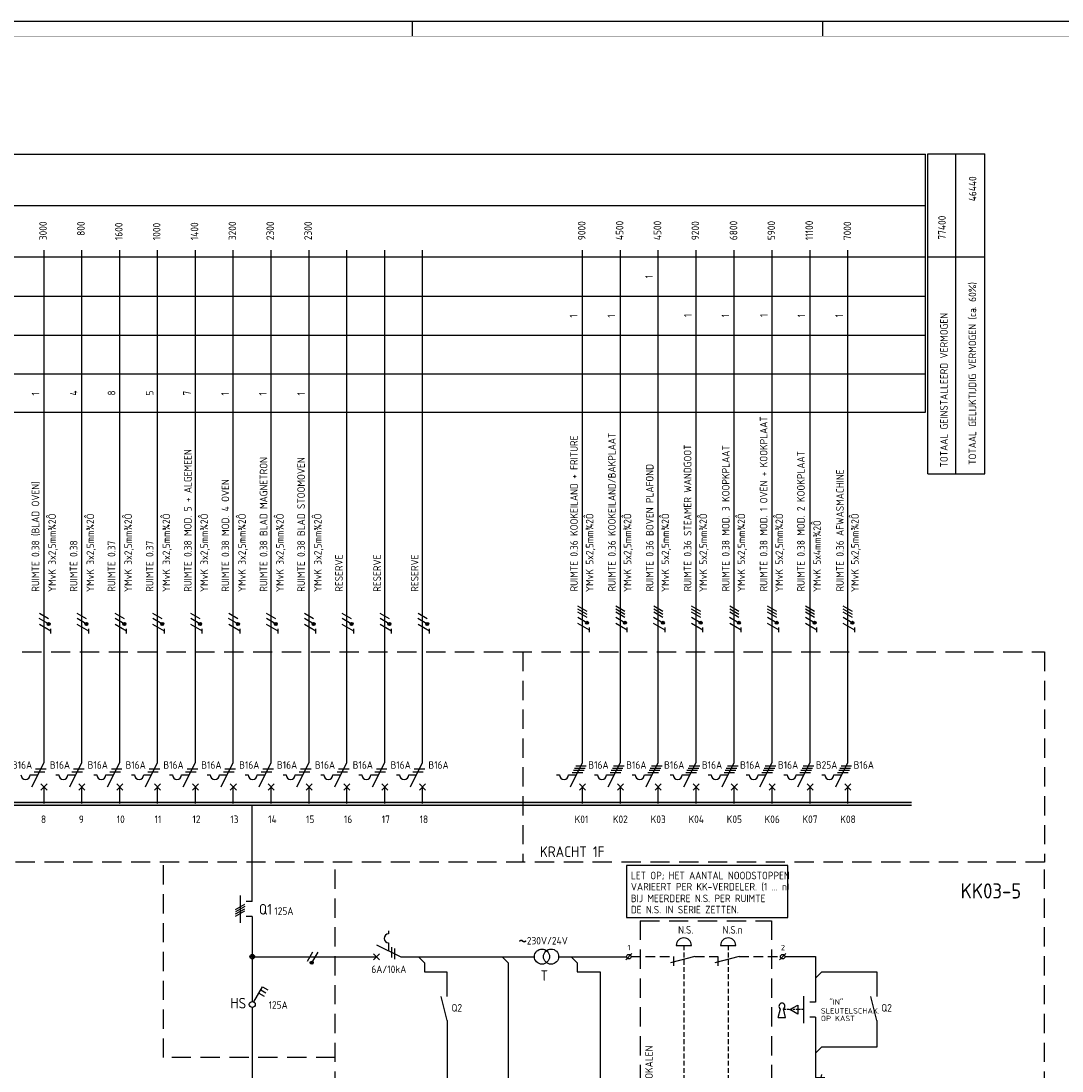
# Model space of a CAD drawing. Header units: millimetres. Extents: x 0 to 841, y 0 to 594.
# Tile 4 of 5: x 211 to 555, y 247 to 594. Entities that reach past the tile are written whole.
import ezdxf
from ezdxf.enums import TextEntityAlignment as Align

# ---------------------------------------------------------------- set-up
doc = ezdxf.new("R2010")
doc.units = ezdxf.units.MM
doc.linetypes.add('HIDDEN', pattern=[9.525, 6.35, -3.175])
for name, color, linetype in [('1', 7, 'CONTINUOUS'), ('40', 1, 'CONTINUOUS'), ('41', 2, 'CONTINUOUS'), ('52', 1, 'HIDDEN'), ('70', 1, 'CONTINUOUS'), ('71', 2, 'CONTINUOUS'), ('73', 4, 'CONTINUOUS'), ('EL$2B---_KADER', 4, 'CONTINUOUS'), ('LIJN018', 210, 'CONTINUOUS'), ('LIJN025', 10, 'CONTINUOUS'), ('LIJN035', 50, 'CONTINUOUS'), ('LIJN050', 90, 'CONTINUOUS'), ('TEKST25', 10, 'CONTINUOUS'), ('TEKST35', 50, 'CONTINUOUS'), ('TEKST50', 90, 'CONTINUOUS'), ('TEKST70', 130, 'CONTINUOUS')]:
    doc.layers.add(name, color=color, linetype=linetype)
doc.styles.add('5_0', font='iso.shx')
doc.styles.add('ISO', font='ISO.SHX')
doc.styles.add('NEN', font='iso.shx')
doc.styles.add('ROMAND', font='romand')

# ---------------------------------------------------------------- blocks, each defined once
blk = doc.blocks.new('A1')
at = {"layer": 'LIJN025'}
for p, q in [((340.5, 589), (340.5, 594)), ((476, 589), (476, 594))]:
    blk.add_line(p, q, dxfattribs=at)
blk.add_lwpolyline([(0, 0), (0, 594), (841, 594), (841, 0)], close=True, dxfattribs=at)
at = {"layer": 'LIJN050', "const_width": 0.2}
blk.add_lwpolyline([(836, 5), (836, 589), (25, 589), (25, 5)], close=True, dxfattribs=at)
at = {"layer": 'TEKST25', "style": 'ROMAND', "width": 2.899115}
blk.add_attdef('STATUS', text='', height=2.5, dxfattribs=at).set_placement((795, 71.5), (834, 71.5), align=Align.FIT)
at = {"layer": 'TEKST25', "style": 'ISO'}
for tag, p in [('E', (796.25, 66)), ('NAAM-E', (807.75, 66)), ('DATUM-E', (826, 66)), ('D', (796.25, 61)), ('NAAM-D', (807.75, 61)), ('DATUM-D', (826, 61)), ('C', (796.25, 56)), ('NAAM-C', (807.75, 56)), ('DATUM-C', (826, 56)), ('B', (796.25, 51)), ('NAAM-B', (807.75, 51)), ('DATUM-B', (826, 51)), ('A', (796.25, 46)), ('NAAM-A', (807.75, 46)), ('DATUM-A', (826, 46))]:
    blk.add_attdef(tag, text='', height=2.5, dxfattribs=at).set_placement(p, align=Align.CENTER)
for tag, p in [('DATUM', (673.75, 36.25)), ('SCHAAL', (709, 36.25)), ('GETEKEND', (739.25, 36.25)), ('GECONTOL.', (774, 36.25)), ('FORMAAT', (804.25, 28.25))]:
    blk.add_attdef(tag, p, '', height=2.5, dxfattribs=at)
at = {"layer": 'TEKST35', "style": 'ISO'}
for tag, p in [('PROJECT', (675.5, 72.5)), ('PLAATS', (675.5, 63.5)), ('INSTALLATIE-REGEL1', (675.5, 52.5)), ('INSTALLATIE-REGEL2', (675.5, 43.5))]:
    blk.add_attdef(tag, p, '', height=4, dxfattribs=at)
blk.add_attdef('PROJ.NR.', text='', height=4, dxfattribs=at).set_placement((822, 23), align=Align.CENTER)
at = {"layer": 'TEKST50', "style": 'ISO'}
blk.add_attdef('FILE-NAAM', text='', height=5, dxfattribs=at).set_placement((814.5, 7.5), align=Align.CENTER)
blk = doc.blocks.new('TTOTVERM')
at = {"layer": '40', "style": 'NEN'}
for s, p in [('TOTAAL GELIJKTIJDIG VERMOGEN (ca. 60%)', (15.91, -76.18)), ('TOTAAL GEINSTALLEERD VERMOGEN', (6.52, -81.68))]:
    blk.add_text(s, height=2.5, rotation=90, dxfattribs=at).set_placement(p, align=Align.CENTER)
blk = doc.blocks.new('RWS076')
at = {"layer": '71'}
blk.add_line((2, 0), (0, 2), dxfattribs=at)
blk = doc.blocks.new('RWS023', base_point=(227, 181))
at = {"layer": '40', "style": 'NEN'}
blk.add_text('~', height=5, dxfattribs=at).set_placement((223.5, 179.5))
blk = doc.blocks.new('RWS075')
at = {"layer": '71'}
blk.add_line((2, 0), (0, -2), dxfattribs=at)
blk = doc.blocks.new('STUURSTRROC')
at = {"layer": '1', "color": 2}
for p, q in [((-216.59, -22.7), (-216.59, -23.7)), ((-220.59, -27.28), (-212.55, -31.3)), ((-216.59, -26.7), (-216.59, -29.28))]:
    blk.add_line(p, q, dxfattribs=at)
at = {"layer": '1', "color": 1}
for p, q in [((-241.75, -29.75), (-243.5, -32.78)), ((-240, -29.75), (-241.73, -32.74))]:
    blk.add_line(p, q, dxfattribs=at)
blk.add_circle((-241.97, -33.18), 0.5, dxfattribs=at)
at = {"layer": '1', "color": 2}
blk.add_arc((-216.59, -25.2), 1.5, 90, 270, dxfattribs=at)
at = {"layer": '52', "ltscale": 0.1}
blk.add_line((-79.6, -48.71), (-85.97, -48.71), dxfattribs=at)
at = {"layer": '52', "linetype": 'HIDDEN', "ltscale": 0.1}
blk.add_line((-74.57, -74.11), (-80.45, -74.11), dxfattribs=at)
at = {"layer": '70'}
for p, q in [((-215.59, -28.03), (-215.59, -31.53)), ((-214.59, -28.53), (-214.59, -32.03)), ((-138.26, -32.21), (-136.26, -30.21)), ((-87.48, -32.21), (-85.48, -30.21)), ((-36.2, -91.16), (-34.2, -89.16)), ((-36.18, -113.36), (-34.18, -111.36)), ((-138.26, -117.01), (-136.26, -115.01)), ((-87.48, -117.01), (-85.48, -115.01))]:
    blk.add_line(p, q, dxfattribs=at)
at = {"layer": '70', "const_width": 0.5}
blk.add_lwpolyline([(-242.22, -33.18, 1), (-241.72, -33.18, 1)], format="xyb", close=True, dxfattribs=at)
at = {"layer": '71'}
for p, q in [((-121.61, -27.51), (-116.61, -27.51)), ((-106.96, -27.51), (-101.96, -27.51)), ((-221.59, -32.3), (-219.59, -30.3)), ((-221.59, -30.3), (-219.59, -32.3)), ((-204.71, -33.27), (-206.68, -31.3)), ((-177.08, -33.3), (-179.08, -31.3)), ((-177.08, -33.3), (-177.08, -116.01)), ((-154.34, -33.25), (-156.34, -31.25)), ((-115.51, -31.21), (-123.51, -33.21)), ((-122.51, -31.21), (-122.51, -34.21)), ((-100.86, -31.21), (-108.86, -33.21)), ((-107.86, -31.21), (-107.86, -34.21)), ((-75.67, -31.21), (-75.67, -46.21)), ((-197.38, -36.25), (-197.38, -44.31)), ((-146.76, -36.25), (-146.76, -116.01)), ((-73.57, -36.21), (-55.37, -36.21)), ((-55.37, -36.21), (-55.37, -44.31)), ((-197.28, -52.31), (-199.28, -44.31)), ((-79.57, -44.21), (-79.57, -53.21)), ((-55.37, -52.31), (-57.37, -44.31)), ((-87.93, -51.35), (-87.24, -48.42)), ((-85.53, -51.35), (-86.22, -48.42)), ((-84.07, -48.71), (-81.47, -47.21)), ((-81.47, -47.21), (-81.47, -50.21)), ((-75.67, -46.21), (-77.57, -46.21)), ((-87.93, -51.35), (-85.53, -51.35)), ((-81.47, -50.21), (-84.07, -48.71)), ((-75.67, -51.21), (-77.57, -51.21)), ((-75.67, -51.21), (-75.67, -71.12)), ((-197.28, -52.31), (-197.28, -98.64)), ((-55.37, -52.31), (-55.37, -61.11)), ((-73.67, -61.11), (-75.67, -63.11)), ((-55.37, -61.11), (-73.67, -61.11)), ((-80.45, -72.61), (-80.45, -75.61)), ((-79.3, -74.11), (-76.7, -72.61)), ((-76.7, -72.61), (-76.7, -75.61)), ((-75.67, -71.11), (-72.57, -71.11)), ((-75.57, -78.11), (-73.57, -70.11)), ((-76.7, -75.61), (-79.3, -74.11)), ((-75.57, -78.11), (-75.57, -98.64)), ((-73.57, -86.37), (-55.37, -86.37)), ((-55.37, -86.37), (-55.37, -98.67)), ((-53.37, -86.37), (-35.17, -86.37)), ((-35.2, -86.37), (-35.2, -89.41)), ((-35.2, -90.91), (-35.2, -91.07)), ((-192.28, -98.64), (-202.28, -98.64)), ((-202.28, -98.64), (-202.28, -103.64)), ((-192.28, -103.64), (-192.28, -98.64)), ((-80.57, -98.64), (-80.57, -103.64)), ((-70.57, -98.64), (-80.57, -98.64)), ((-70.57, -103.64), (-70.57, -98.64)), ((-55.37, -101.17), (-57.14, -99.4)), ((-55.37, -101.17), (-53.61, -99.4)), ((-35.17, -101.17), (-36.94, -99.4)), ((-35.17, -101.17), (-33.41, -99.4)), ((-202.28, -103.64), (-192.28, -103.64)), ((-197.28, -103.64), (-197.28, -116.01)), ((-80.57, -103.64), (-70.57, -103.64)), ((-75.57, -103.64), (-75.57, -116.01)), ((-55.37, -101.17), (-57.14, -102.94)), ((-55.37, -101.17), (-53.61, -102.94)), ((-55.37, -103.67), (-55.37, -116.01)), ((-35.17, -101.17), (-36.94, -102.94)), ((-35.17, -101.17), (-33.41, -102.94)), ((-35.17, -113.11), (-35.17, -116.01)), ((-115.51, -116.01), (-123.51, -118.01)), ((-122.51, -116.01), (-122.51, -118.91)), ((-100.86, -116.01), (-108.86, -118.01)), ((-107.86, -116.01), (-107.86, -118.91))]:
    blk.add_line(p, q, dxfattribs=at)
for centre, radius in [((-165.95, -31.2), 2.5), ((-162.95, -31.2), 2.5), ((-137.26, -31.21), 0.75), ((-86.48, -31.21), 0.75), ((-35.2, -90.16), 0.75), ((-55.37, -101.17), 2.5), ((-35.17, -101.17), 2.5), ((-35.18, -112.36), 0.75), ((-137.26, -116.01), 0.75), ((-86.48, -116.01), 0.75)]:
    blk.add_circle(centre, radius, dxfattribs=at)
for centre, radius, start, end in [((-119.11, -27.51), 2.5, 0, 180), ((-104.46, -27.51), 2.5, 0, 180), ((-86.73, -47.55), 1, 300.6656, 239.3344)]:
    blk.add_arc(centre, radius, start, end, dxfattribs=at)
at = {"layer": 'LIJN025', "linetype": 'HIDDEN'}
for p, q in [((-234.21, -132.65), (-234.21, 0)), ((0, -132.65), (0, 0)), ((-133.51, -19.35), (-133.51, -123.43)), ((-133.51, -19.35), (-90.21, -19.35)), ((-90.21, -19.35), (-90.21, -123.43)), ((-38.7, -92.53), (-9.92, -92.53)), ((-38.7, -92.53), (-38.7, -110.23)), ((-9.92, -92.53), (-9.92, -110.23)), ((-38.7, -110.23), (-9.92, -110.23)), ((-133.51, -123.43), (-90.21, -123.43)), ((0, -132.65), (-234.21, -132.65))]:
    blk.add_line(p, q, dxfattribs=at)
at = {"layer": 'LIJN025', "linetype": 'HIDDEN', "ltscale": 0.25}
for p, q in [((-119.11, -27.51), (-119.11, -116.91)), ((-104.46, -27.51), (-104.46, -116.91))]:
    blk.add_line(p, q, dxfattribs=at)
at = {"layer": 'LIJN035'}
for p, q in [((-84.8, -1.07), (-138, -1.07)), ((-138, -1.07), (-138, -18.29)), ((-84.8, -18.29), (-84.8, -1.07)), ((-138, -18.29), (-84.8, -18.29)), ((-261, -31.25), (-220.54, -31.25)), ((-212.55, -31.3), (-168.45, -31.3)), ((-204.71, -33.27), (-204.71, -36.25)), ((-160.45, -31.25), (-138.01, -31.25)), ((-154.34, -33.25), (-154.34, -36.25)), ((-85.73, -31.21), (-75.67, -31.21)), ((-204.71, -36.25), (-197.37, -36.25)), ((-154.34, -36.25), (-146.76, -36.25)), ((-197.28, -116.01), (-177.08, -116.01)), ((-146.76, -116.01), (-138.01, -116.01)), ((-85.73, -116.01), (-75.57, -116.01)), ((-73.57, -116.01), (-55.37, -116.01)), ((-53.37, -116.01), (-35.17, -116.01))]:
    blk.add_line(p, q, dxfattribs=at)
at = {"layer": 'LIJN035', "linetype": 'HIDDEN', "ltscale": 0.5}
for p, q in [((-136.51, -31.21), (-122.51, -31.21)), ((-115.51, -31.21), (-107.86, -31.21)), ((-100.86, -31.21), (-87.23, -31.21)), ((-35.2, -98.67), (-35.2, -90.91)), ((-35.18, -111.61), (-35.18, -103.67)), ((-136.51, -116.01), (-122.51, -116.01)), ((-115.51, -116.01), (-107.86, -116.01)), ((-100.86, -116.01), (-87.23, -116.01))]:
    blk.add_line(p, q, dxfattribs=at)
at = {"layer": '40'}
blk.add_blockref('RWS023', (-170.35, -27.2), dxfattribs=at)
at = {"layer": '70'}
blk.add_blockref('RWS076', (-75.57, -116.01), dxfattribs=at)
at = {"layer": 'TEKST70', "xscale": -1, "rotation": 180}
blk.add_blockref('RWS076', (-75.57, -36.21), dxfattribs=at)
at = {"layer": 'TEKST70'}
for name, p in [('RWS075', (-75.57, -86.37)), ('RWS075', (-55.37, -86.37)), ('RWS076', (-55.37, -116.01)), ('RWS076', (-55.37, -116.01))]:
    blk.add_blockref(name, p, dxfattribs=at)
at = {"layer": '40', "style": 'NEN'}
for s, height, p in [('LET OP; HET AANTAL NOODSTOPPEN', 2.5, (-136.6, -5.67)), ('VARIEERT PER KK-VERDELER. (1 ... n)', 2.5, (-136.6, -9.37)), ('BIJ MEERDERE N.S. PER RUIMTE', 2.5, (-136.6, -13.23)), ('DE N.S. IN SERIE ZETTEN.', 2.5, (-136.6, -16.93)), ('N.S.', 2.5, (-121.01, -23.61)), ('N.S.n', 2.5, (-106.36, -23.61)), ('230V/24V', 2.5, (-170.95, -27.2)), ('1', 1.8, (-137.76, -29.11)), ('2', 1.8, (-87.08, -29.11)), ('6A/10kA', 2.5, (-222.29, -36.63)), ('Q2', 2.5, (-195.83, -49.36)), ('SLEUTELSCHAK.', 1.8, (-73.87, -50.01)), ('"IN"', 1.8, (-71.07, -47.11)), ('Q2', 2.5, (-53.93, -49.36)), ('OP KAST', 1.8, (-73.87, -52.51)), ('"UIT"', 1.8, (-71.07, -73.61)), ('DRUKKER ', 1.8, (-71.07, -76.51)), ('OP KAST', 1.8, (-71.07, -79.51)), ('5', 1.8, (-33.01, -91.34)), ('SIGNALERING', 1.8, (-51.87, -99.07)), ('OP KAST', 1.8, (-51.87, -101.97)), ('SIGNALERING', 1.8, (-29.32, -99.07)), ('BIJ DEUR (LOKAAL)', 1.8, (-29.32, -101.97)), ('"IN BEDRIJF"', 1.8, (-51.87, -104.87)), ('"IN BEDRIJF"', 1.8, (-29.32, -104.87)), ('Gn.', 1.8, (-51.87, -107.77)), ('Gn.', 1.8, (-29.32, -107.77)), ('3', 1.8, (-137.76, -113.83)), ('4', 1.8, (-87.08, -113.83)), ('6', 1.8, (-33.01, -113.49))]:
    blk.add_text(s, height=height, dxfattribs=at).set_placement(p)
at = {"layer": '41', "style": 'NEN'}
blk.add_text('T', height=3.5, dxfattribs=at).set_placement((-163.95, -39.2), align=Align.RIGHT)
for s, p in [('Q1', (-190.33, -103.19)), ('Q2', (-68.63, -103.19))]:
    blk.add_text(s, height=3.5, dxfattribs=at).set_placement(p)
at = {"layer": 'TEKST25', "style": 'ISO'}
blk.add_text('N.S. IN LOKALEN', height=2.5, rotation=90, dxfattribs=at).set_placement((-129.37, -83.7))

msp = doc.modelspace()

# ---------------------------------------------------------------- linework, layer by layer
at = {"layer": '1', "color": 1}
for p, q in [((398.16, 399.07), (395.13, 400.82)), ((398.16, 398.07), (395.13, 399.82)), ((398.16, 397.07), (395.13, 398.82)), ((410.66, 399.07), (407.63, 400.82)), ((410.66, 398.07), (407.63, 399.82)), ((410.66, 397.07), (407.63, 398.82)), ((423.16, 399.07), (420.13, 400.82)), ((423.16, 398.07), (420.13, 399.82)), ((423.16, 397.07), (420.13, 398.82)), ((435.66, 399.07), (432.63, 400.82)), ((435.66, 398.07), (432.63, 399.82)), ((435.66, 397.07), (432.63, 398.82)), ((448.26, 399.07), (445.23, 400.82)), ((448.26, 398.07), (445.23, 399.82)), ((448.26, 397.07), (445.23, 398.82)), ((460.76, 399.07), (457.73, 400.82)), ((460.76, 398.07), (457.73, 399.82)), ((460.76, 397.07), (457.73, 398.82)), ((473.26, 399.07), (470.23, 400.82)), ((473.26, 398.07), (470.23, 399.82)), ((473.26, 397.07), (470.23, 398.82)), ((485.76, 399.07), (482.73, 400.82)), ((485.76, 398.07), (482.73, 399.82)), ((485.76, 397.07), (482.73, 398.82)), ((220.29, 394.95), (217.3, 396.68)), ((220.37, 396.67), (217.33, 398.42)), ((232.79, 394.95), (229.8, 396.68)), ((232.87, 396.67), (229.83, 398.42)), ((245.29, 394.95), (242.3, 396.68)), ((245.37, 396.67), (242.33, 398.42)), ((257.79, 394.95), (254.8, 396.68)), ((257.87, 396.67), (254.83, 398.42)), ((270.29, 394.95), (267.3, 396.68)), ((270.37, 396.67), (267.33, 398.42)), ((282.79, 394.95), (279.8, 396.68)), ((282.87, 396.67), (279.83, 398.42)), ((295.29, 394.95), (292.3, 396.68)), ((295.37, 396.67), (292.33, 398.42)), ((307.79, 394.95), (304.8, 396.68)), ((307.87, 396.67), (304.83, 398.42)), ((320.29, 394.95), (317.3, 396.68)), ((320.37, 396.67), (317.33, 398.42)), ((332.79, 394.95), (329.8, 396.68)), ((332.87, 396.67), (329.83, 398.42)), ((345.29, 394.95), (342.3, 396.68)), ((345.37, 396.67), (342.33, 398.42)), ((398.08, 395.35), (395.1, 397.08)), ((410.58, 395.35), (407.6, 397.08)), ((423.08, 395.35), (420.1, 397.08)), ((435.58, 395.35), (432.6, 397.08)), ((448.18, 395.35), (445.2, 397.08)), ((460.68, 395.35), (457.7, 397.08)), ((473.18, 395.35), (470.2, 397.08)), ((485.68, 395.35), (482.7, 397.08)), ((221.12, 392.51), (217.33, 394.7)), ((233.62, 392.51), (229.83, 394.7)), ((246.12, 392.51), (242.33, 394.7)), ((258.62, 392.51), (254.83, 394.7)), ((271.12, 392.51), (267.33, 394.7)), ((283.62, 392.51), (279.83, 394.7)), ((296.12, 392.51), (292.33, 394.7)), ((308.62, 392.51), (304.83, 394.7)), ((321.12, 392.51), (317.33, 394.7)), ((333.62, 392.51), (329.83, 394.7)), ((346.12, 392.51), (342.33, 394.7)), ((398.91, 392.91), (395.12, 395.1)), ((411.41, 392.91), (407.62, 395.1)), ((423.91, 392.91), (420.12, 395.1)), ((436.41, 392.91), (432.62, 395.1)), ((449.01, 392.91), (445.22, 395.1)), ((461.51, 392.91), (457.72, 395.1)), ((474.01, 392.91), (470.22, 395.1)), ((486.51, 392.91), (482.72, 395.1))]:
    msp.add_line(p, q, dxfattribs=at)
at = {"layer": '1', "color": 2}
for p, q in [((214.83, 341.11), (218.85, 349.15)), ((227.33, 341.11), (231.35, 349.15)), ((239.83, 341.11), (243.85, 349.15)), ((252.33, 341.11), (256.35, 349.15)), ((264.83, 341.11), (268.85, 349.15)), ((277.33, 341.11), (281.35, 349.15)), ((289.83, 341.11), (293.85, 349.15)), ((302.33, 341.11), (306.35, 349.15)), ((314.83, 341.11), (318.85, 349.15)), ((327.33, 341.11), (331.35, 349.15)), ((339.83, 341.11), (343.85, 349.15)), ((392.63, 341.11), (396.65, 349.15)), ((405.13, 341.11), (409.15, 349.15)), ((417.63, 341.11), (421.65, 349.15)), ((430.13, 341.11), (434.15, 349.15)), ((442.73, 341.11), (446.75, 349.15)), ((455.23, 341.11), (459.25, 349.15)), ((467.73, 341.11), (471.75, 349.15)), ((480.23, 341.11), (484.25, 349.15)), ((214.25, 345.11), (216.83, 345.11)), ((222.75, 345.11), (223.75, 345.11)), ((226.75, 345.11), (229.33, 345.11)), ((235.25, 345.11), (236.25, 345.11)), ((239.25, 345.11), (241.83, 345.11)), ((247.75, 345.11), (248.75, 345.11)), ((251.75, 345.11), (254.33, 345.11)), ((260.25, 345.11), (261.25, 345.11)), ((264.25, 345.11), (266.83, 345.11)), ((272.75, 345.11), (273.75, 345.11)), ((276.75, 345.11), (279.33, 345.11)), ((285.25, 345.11), (286.25, 345.11)), ((289.25, 345.11), (291.83, 345.11)), ((297.75, 345.11), (298.75, 345.11)), ((301.75, 345.11), (304.33, 345.11)), ((310.25, 345.11), (311.25, 345.11)), ((314.25, 345.11), (316.83, 345.11)), ((322.75, 345.11), (323.75, 345.11)), ((326.75, 345.11), (329.33, 345.11)), ((335.25, 345.11), (336.25, 345.11)), ((339.25, 345.11), (341.83, 345.11)), ((388.05, 345.11), (389.05, 345.11)), ((392.05, 345.11), (394.63, 345.11)), ((400.55, 345.11), (401.55, 345.11)), ((404.55, 345.11), (407.13, 345.11)), ((413.05, 345.11), (414.05, 345.11)), ((417.05, 345.11), (419.63, 345.11)), ((425.55, 345.11), (426.55, 345.11)), ((429.55, 345.11), (432.13, 345.11)), ((438.15, 345.11), (439.15, 345.11)), ((442.15, 345.11), (444.73, 345.11)), ((450.65, 345.11), (451.65, 345.11)), ((454.65, 345.11), (457.23, 345.11)), ((463.15, 345.11), (464.15, 345.11)), ((467.15, 345.11), (469.73, 345.11)), ((475.65, 345.11), (476.65, 345.11)), ((479.65, 345.11), (482.23, 345.11))]:
    msp.add_line(p, q, dxfattribs=at)
at = {"layer": '1', "color": 1}
for centre in [(220.37, 394.92), (232.87, 394.92), (245.37, 394.92), (257.87, 394.92), (270.37, 394.92), (282.87, 394.92), (295.37, 394.92), (307.87, 394.92), (320.37, 394.92), (332.87, 394.92), (345.37, 394.92), (398.16, 395.32), (410.66, 395.32), (423.16, 395.32), (435.66, 395.32), (448.26, 395.32), (460.76, 395.32), (473.26, 395.32), (485.76, 395.32)]:
    msp.add_circle(centre, 0.5, dxfattribs=at)
at = {"layer": '1', "color": 2}
for centre in [(212.75, 345.11), (225.25, 345.11), (237.75, 345.11), (250.25, 345.11), (262.75, 345.11), (275.25, 345.11), (287.75, 345.11), (300.25, 345.11), (312.75, 345.11), (325.25, 345.11), (337.75, 345.11), (390.55, 345.11), (403.05, 345.11), (415.55, 345.11), (428.05, 345.11), (440.65, 345.11), (453.15, 345.11), (465.65, 345.11), (478.15, 345.11)]:
    msp.add_arc(centre, 1.5, 180, 0, dxfattribs=at)
at = {"layer": '70'}
for p, q in [((221.11, 391.8), (221.11, 393.35)), ((233.61, 391.8), (233.61, 393.35)), ((246.11, 391.8), (246.11, 393.35)), ((258.61, 391.8), (258.61, 393.35)), ((271.11, 391.8), (271.11, 393.35)), ((283.61, 391.8), (283.61, 393.35)), ((296.11, 391.8), (296.11, 393.35)), ((308.61, 391.8), (308.61, 393.35)), ((321.11, 391.8), (321.11, 393.35)), ((333.61, 391.8), (333.61, 393.35)), ((346.11, 391.8), (346.11, 393.35)), ((398.9, 392.2), (398.9, 393.75)), ((411.4, 392.2), (411.4, 393.75)), ((423.9, 392.2), (423.9, 393.75)), ((436.4, 392.2), (436.4, 393.75)), ((449, 392.2), (449, 393.75)), ((461.5, 392.2), (461.5, 393.75)), ((474, 392.2), (474, 393.75)), ((486.5, 392.2), (486.5, 393.75)), ((216.08, 347.11), (219.58, 347.11)), ((228.58, 347.11), (232.08, 347.11)), ((241.08, 347.11), (244.58, 347.11)), ((253.58, 347.11), (257.08, 347.11)), ((266.08, 347.11), (269.58, 347.11)), ((278.58, 347.11), (282.08, 347.11)), ((291.08, 347.11), (294.58, 347.11)), ((303.58, 347.11), (307.08, 347.11)), ((316.08, 347.11), (319.58, 347.11)), ((328.58, 347.11), (332.08, 347.11)), ((341.08, 347.11), (344.58, 347.11)), ((394, 347.36), (397.5, 347.36)), ((394.38, 348.11), (397.88, 348.11)), ((406.5, 347.36), (410, 347.36)), ((406.88, 348.11), (410.38, 348.11)), ((419, 347.36), (422.5, 347.36)), ((419.38, 348.11), (422.88, 348.11)), ((431.5, 347.36), (435, 347.36)), ((431.88, 348.11), (435.38, 348.11)), ((444.1, 347.36), (447.6, 347.36)), ((444.48, 348.11), (447.98, 348.11)), ((456.6, 347.36), (460.1, 347.36)), ((456.98, 348.11), (460.48, 348.11)), ((469.1, 347.36), (472.6, 347.36)), ((469.48, 348.11), (472.98, 348.11)), ((481.6, 347.36), (485.1, 347.36)), ((481.98, 348.11), (485.48, 348.11)), ((215.58, 346.11), (219.08, 346.11)), ((228.08, 346.11), (231.58, 346.11)), ((240.58, 346.11), (244.08, 346.11)), ((253.08, 346.11), (256.58, 346.11)), ((265.58, 346.11), (269.08, 346.11)), ((278.08, 346.11), (281.58, 346.11)), ((290.58, 346.11), (294.08, 346.11)), ((303.08, 346.11), (306.58, 346.11)), ((315.58, 346.11), (319.08, 346.11)), ((328.08, 346.11), (331.58, 346.11)), ((340.58, 346.11), (344.08, 346.11)), ((393.25, 345.86), (396.75, 345.86)), ((393.63, 346.61), (397.13, 346.61)), ((405.75, 345.86), (409.25, 345.86)), ((406.13, 346.61), (409.63, 346.61)), ((418.25, 345.86), (421.75, 345.86)), ((418.63, 346.61), (422.13, 346.61)), ((430.75, 345.86), (434.25, 345.86)), ((431.13, 346.61), (434.63, 346.61)), ((443.35, 345.86), (446.85, 345.86)), ((443.73, 346.61), (447.23, 346.61)), ((455.85, 345.86), (459.35, 345.86)), ((456.23, 346.61), (459.73, 346.61)), ((468.35, 345.86), (471.85, 345.86)), ((468.73, 346.61), (472.23, 346.61)), ((480.85, 345.86), (484.35, 345.86)), ((481.23, 346.61), (484.73, 346.61)), ((282.08, 300.68), (285.12, 302.43)), ((285.12, 301.68), (282.08, 299.93)), ((282.08, 299.18), (285.12, 300.93)), ((282.08, 298.43), (285.12, 300.18))]:
    msp.add_line(p, q, dxfattribs=at)
at = {"layer": '70', "const_width": 0.5}
for points in [[(220.37, 395.17, 1), (220.37, 394.67, 1)], [(232.87, 395.17, 1), (232.87, 394.67, 1)], [(245.37, 395.17, 1), (245.37, 394.67, 1)], [(257.87, 395.17, 1), (257.87, 394.67, 1)], [(270.37, 395.17, 1), (270.37, 394.67, 1)], [(282.87, 395.17, 1), (282.87, 394.67, 1)], [(295.37, 395.17, 1), (295.37, 394.67, 1)], [(307.87, 395.17, 1), (307.87, 394.67, 1)], [(320.37, 395.17, 1), (320.37, 394.67, 1)], [(332.87, 395.17, 1), (332.87, 394.67, 1)], [(345.37, 395.17, 1), (345.37, 394.67, 1)], [(398.16, 395.57, 1), (398.16, 395.07, 1)], [(410.66, 395.57, 1), (410.66, 395.07, 1)], [(423.16, 395.57, 1), (423.16, 395.07, 1)], [(435.66, 395.57, 1), (435.66, 395.07, 1)], [(448.26, 395.57, 1), (448.26, 395.07, 1)], [(460.76, 395.57, 1), (460.76, 395.07, 1)], [(473.26, 395.57, 1), (473.26, 395.07, 1)], [(485.76, 395.57, 1), (485.76, 395.07, 1)]]:
    msp.add_lwpolyline(points, format="xyb", close=True, dxfattribs=at)
at = {"layer": '71'}
for p, q in [((219.85, 340.11), (217.85, 342.11)), ((217.85, 340.11), (219.85, 342.11)), ((232.35, 340.11), (230.35, 342.11)), ((230.35, 340.11), (232.35, 342.11)), ((244.85, 340.11), (242.85, 342.11)), ((242.85, 340.11), (244.85, 342.11)), ((255.35, 340.11), (257.35, 342.11)), ((257.35, 340.11), (255.35, 342.11)), ((267.85, 340.11), (269.85, 342.11)), ((269.85, 340.11), (267.85, 342.11)), ((282.35, 340.11), (280.35, 342.11)), ((280.35, 340.11), (282.35, 342.11)), ((294.85, 340.11), (292.85, 342.11)), ((292.85, 340.11), (294.85, 342.11)), ((305.35, 340.11), (307.35, 342.11)), ((307.35, 340.11), (305.35, 342.11)), ((317.85, 340.11), (319.85, 342.11)), ((319.85, 340.11), (317.85, 342.11)), ((330.35, 340.11), (332.35, 342.11)), ((332.35, 340.11), (330.35, 342.11)), ((344.85, 340.11), (342.85, 342.11)), ((342.85, 340.11), (344.85, 342.11)), ((397.65, 340.11), (395.65, 342.11)), ((395.65, 340.11), (397.65, 342.11)), ((408.15, 340.11), (410.15, 342.11)), ((410.15, 340.11), (408.15, 342.11)), ((420.65, 340.11), (422.65, 342.11)), ((422.65, 340.11), (420.65, 342.11)), ((433.15, 340.11), (435.15, 342.11)), ((435.15, 340.11), (433.15, 342.11)), ((445.75, 340.11), (447.75, 342.11)), ((447.75, 340.11), (445.75, 342.11)), ((458.25, 340.11), (460.25, 342.11)), ((460.25, 340.11), (458.25, 342.11)), ((470.75, 340.11), (472.75, 342.11)), ((472.75, 340.11), (470.75, 342.11)), ((483.25, 340.11), (485.25, 342.11)), ((485.25, 340.11), (483.25, 342.11)), ((283.6, 305.3), (283.6, 296.3)), ((287.6, 303.3), (285.6, 303.3)), ((287.6, 298.3), (285.6, 298.3)), ((288.11, 270.16), (291.01, 275.18)), ((290.38, 274.1), (292.11, 273.1)), ((291.01, 275.18), (292.74, 274.18)), ((289.76, 273.02), (291.49, 272.02))]:
    msp.add_line(p, q, dxfattribs=at)
for centre, radius in [((287.6, 285.1), 0.75), ((287.6, 285.1), 0.5), ((287.6, 285.1), 0.25), ((287.6, 269.3), 1)]:
    msp.add_circle(centre, radius, dxfattribs=at)
at = {"layer": '73'}
for p, q in [((109.62, 336.13), (505.28, 336.13)), ((109.62, 335.13), (505.28, 335.13))]:
    msp.add_line(p, q, dxfattribs=at)
msp.add_solid([(505.28, 335.13), (505.28, 336.13), (109.62, 335.13), (109.62, 336.13)], dxfattribs=at)
at = {"layer": 'LIJN018', "color": 9, "linetype": 'Continuous'}
for p, q in [((98.01, 550.08), (509.82, 550.08)), ((98.01, 533.08), (509.82, 533.08)), ((98.01, 516.11), (509.82, 516.11)), ((98.01, 503.11), (509.82, 503.11)), ((98.01, 490.33), (509.82, 490.33)), ((98.01, 477.53), (509.82, 477.53)), ((98.01, 464.83), (509.82, 464.83))]:
    msp.add_line(p, q, dxfattribs=at)
at = {"layer": 'LIJN018', "color": 9}
msp.add_line((509.82, 464.83), (509.82, 550.08), dxfattribs=at)
at = {"layer": 'LIJN025', "linetype": 'Continuous'}
for p, q in [((510.69, 444.49), (510.69, 550.11)), ((510.69, 550.11), (529.48, 550.11)), ((519.86, 444.66), (519.86, 549.95)), ((529.48, 444.49), (529.48, 550.11)), ((510.69, 516.11), (529.48, 516.11)), ((510.69, 444.49), (529.48, 444.49))]:
    msp.add_line(p, q, dxfattribs=at)
at = {"layer": 'LIJN025', "linetype": 'HIDDEN'}
for p, q in [((97.35, 385.7), (549.2, 385.7)), ((376.9, 385.7), (376.9, 316.3)), ((549.2, 385.7), (549.2, 316.3)), ((549.2, 316.3), (97.35, 316.3)), ((258.35, 251.75), (258.35, 316.3)), ((315, 251.75), (258.35, 251.75))]:
    msp.add_line(p, q, dxfattribs=at)
at = {"layer": 'LIJN035'}
for p, q in [((218.85, 349.15), (218.85, 518.35)), ((231.35, 349.15), (231.35, 518.35)), ((243.85, 349.15), (243.85, 518.35)), ((256.35, 349.15), (256.35, 518.35)), ((268.85, 349.15), (268.85, 518.35)), ((281.35, 349.15), (281.35, 518.35)), ((293.85, 349.15), (293.85, 518.35)), ((306.35, 349.15), (306.35, 518.35)), ((318.85, 349.15), (318.85, 518.35)), ((331.35, 349.15), (331.35, 518.35)), ((343.85, 349.15), (343.85, 518.35)), ((396.65, 349.15), (396.65, 518.35)), ((409.15, 349.15), (409.15, 518.35)), ((421.65, 349.15), (421.65, 518.35)), ((434.15, 349.15), (434.15, 518.35)), ((446.75, 349.15), (446.75, 518.35)), ((459.25, 349.15), (459.25, 518.35)), ((471.75, 349.15), (471.75, 518.35)), ((484.25, 349.15), (484.25, 518.35)), ((218.85, 335.7), (218.85, 341.2)), ((231.35, 335.7), (231.35, 341.2)), ((243.85, 335.7), (243.85, 341.2)), ((256.35, 335.7), (256.35, 341.2)), ((268.85, 335.7), (268.85, 341.2)), ((281.35, 335.7), (281.35, 341.2)), ((293.85, 335.7), (293.85, 341.2)), ((306.35, 335.7), (306.35, 341.2)), ((318.85, 335.7), (318.85, 341.2)), ((331.35, 335.7), (331.35, 341.2)), ((343.85, 335.7), (343.85, 341.2)), ((396.65, 335.7), (396.65, 341.2)), ((409.15, 335.7), (409.15, 341.2)), ((421.65, 335.7), (421.65, 341.2)), ((434.15, 335.7), (434.15, 341.2)), ((446.75, 335.7), (446.75, 341.2)), ((459.25, 335.7), (459.25, 341.2)), ((471.75, 335.7), (471.75, 341.2)), ((484.25, 335.7), (484.25, 341.2))]:
    msp.add_line(p, q, dxfattribs=at)
at = {"layer": 'LIJN035', "color": 90}
for p, q in [((287.6, 303.3), (287.6, 335.2)), ((287.6, 298.3), (287.6, 270.3)), ((287.6, 268.3), (287.6, 135.4))]:
    msp.add_line(p, q, dxfattribs=at)

# ---------------------------------------------------------------- block references
at = {"layer": 'EL$2B---_KADER'}
msp.add_blockref('A1', (0, 0), dxfattribs=at)
at = {"layer": 'LIJN025'}
for name, p in [('TTOTVERM', (510.69, 553.81)), ('STUURSTRROC', (549.2, 316.3))]:
    msp.add_blockref(name, p, dxfattribs=at)

# ---------------------------------------------------------------- texts
at = {"layer": '40', "style": 'NEN'}
for s, p in [('46440', (526.67, 538.6)), ('77400', (516.55, 525.78))]:
    msp.add_text(s, height=2.5, rotation=90, dxfattribs=at).set_placement(p, align=Align.CENTER)
for s, p in [('11100', (472.73, 521.64)), ('3000', (219.78, 521.64)), (' 800', (232.28, 521.64)), ('1600', (244.78, 521.64)), ('1000', (257.28, 521.64)), ('1400', (269.78, 521.64)), ('3200', (282.28, 521.64)), ('2300', (294.78, 521.64)), ('2300', (307.28, 521.64)), ('9000', (397.63, 521.64)), ('4500', (410.13, 521.64)), ('4500', (422.63, 521.64)), ('9200', (435.13, 521.64)), ('6800', (447.73, 521.64)), ('5900', (460.23, 521.64)), ('7000', (485.33, 521.64)), ('1', (419.83, 509.04)), ('1', (394.93, 496.04)), ('1', (407.43, 496.04)), ('1', (432.68, 496.24)), ('1', (445.03, 496.14)), ('1', (457.78, 496.24)), ('1', (470.13, 496.14)), ('1', (482.63, 496.14)), ('1', (217.28, 470.34)), ('4', (229.88, 470.34)), ('8', (242.38, 470.34)), ('5', (254.98, 470.34)), ('7', (267.28, 470.34)), ('1', (279.88, 470.34)), ('1', (292.38, 470.34)), ('1', (304.98, 470.34)), ('RUIMTE 0.38 MOD. 1 OVEN + KOOKPLAAT', (457.68, 405.64)), ('RUIMTE 0.36 KOOKEILAND/BAKPLAAT', (407.58, 405.64)), ('RUIMTE 0.36 KOOKEILAND + FRITURE', (395.08, 405.64)), ('RUIMTE 0.36 STEAMER WANDGOOT', (432.58, 405.64)), ('RUIMTE 0.38 MOD. 5 + ALGEMEEN', (267.58, 405.54)), ('RUIMTE 0.38 MOD. 3 KOOPKPLAAT', (445.18, 405.64)), ('RUIMTE 0.38 MOD. 2 KOOKPLAAT', (469.98, 405.64)), ('RUIMTE 0.38 BLAD MAGNETRON', (292.58, 405.54)), ('RUIMTE 0.38 BLAD STOOMOVEN', (304.98, 405.54)), ('RUIMTE 0.36 BOVEN PLAFOND', (420.08, 405.64)), ('RUIMTE 0.36 AFWASMACHINE', (482.88, 405.64)), ('RUIMTE 0.38 (BLAD OVEN)', (217.28, 405.54)), ('RUIMTE 0.38 MOD. 4 OVEN', (279.98, 405.54)), (' YMvK 3x2,5mm¾2Ô', (222.78, 404.04)), (' YMvK 3x2,5mm¾2Ô', (235.38, 404.04)), (' YMvK 3x2,5mm¾2Ô', (247.88, 404.04)), (' YMvK 3x2,5mm¾2Ô', (260.48, 404.04)), (' YMvK 3x2,5mm¾2Ô', (272.98, 404.04)), (' YMvK 3x2,5mm¾2Ô', (285.48, 404.04)), (' YMvK 3x2,5mm¾2Ô', (297.98, 404.04)), (' YMvK 3x2,5mm¾2Ô', (310.48, 404.04)), (' YMvK 5x2,5mm¾2Ô', (400.23, 404.04)), (' YMvK 5x2,5mm¾2Ô', (412.73, 404.04)), (' YMvK 5x2,5mm¾2Ô', (425.23, 404.04)), (' YMvK 5x2,5mm¾2Ô', (437.73, 404.04)), (' YMvK 5x2,5mm¾2Ô', (450.33, 404.04)), (' YMvK 5x2,5mm¾2Ô', (462.83, 404.04)), (' YMvK 5x2,5mm¾2Ô', (487.83, 404.04)), (' YMvK 5x4mm¾2Ô', (475.33, 404.04)), ('RUIMTE 0.38', (229.88, 405.54)), ('RUIMTE 0.37', (242.38, 405.54)), ('RUIMTE 0.37', (254.98, 405.54)), ('RESERVE', (317.48, 405.54)), ('RESERVE', (330.08, 405.54)), ('RESERVE', (342.48, 405.54))]:
    msp.add_text(s, height=2.5, rotation=90, dxfattribs=at).set_placement(p)
for s, p in [('B16A', (208.26, 347.12)), ('B16A', (220.76, 347.12)), ('B16A', (233.26, 347.12)), ('B16A', (245.76, 347.12)), ('B16A', (258.26, 347.12)), ('B16A', (270.76, 347.12)), ('B16A', (283.26, 347.12)), ('B16A', (295.76, 347.12)), ('B16A', (308.26, 347.12)), ('B16A', (320.76, 347.12)), ('B16A', (333.26, 347.12)), ('B16A', (345.76, 347.12)), ('B16A', (398.56, 347.12)), ('B16A', (411.06, 347.12)), ('B16A', (423.56, 347.12)), ('B16A', (436.06, 347.12)), ('B16A', (448.66, 347.12)), ('B16A', (461.16, 347.12)), ('B25A', (473.66, 347.12)), ('B16A', (486.16, 347.12)), ('125A', (294.89, 298.88)), ('125A', (292.99, 267.88))]:
    msp.add_text(s, height=2.5, dxfattribs=at).set_placement(p)
at = {"layer": 'TEKST25', "style": '5_0'}
for s, p in [('8', (217.85, 329.2)), ('9', (230.35, 329.2)), ('10', (242.85, 329.2)), ('11', (255.35, 329.2)), ('12', (267.85, 329.2)), ('13', (280.35, 329.2)), ('14', (292.85, 329.2)), ('15', (305.35, 329.2)), ('16', (317.85, 329.2)), ('17', (330.35, 329.2)), ('18', (342.85, 329.2)), ('K01', (394.05, 329.2)), ('K02', (406.65, 329.2)), ('K03', (419.15, 329.2)), ('K04', (431.65, 329.2)), ('K05', (444.25, 329.2)), ('K06', (456.75, 329.2)), ('K07', (469.25, 329.2)), ('K08', (481.75, 329.2))]:
    msp.add_text(s, height=2.5, dxfattribs=at).set_placement(p)
at = {"layer": 'TEKST35', "linetype": 'HIDDEN', "style": 'ISO'}
msp.add_text('KRACHT 1F', height=3.5, dxfattribs=at).set_placement((382.57, 317.99))
at = {"layer": 'TEKST35', "style": 'NEN'}
for s, p in [('Q1', (289.79, 298.98)), ('HS', (280.39, 267.98))]:
    msp.add_text(s, height=3.5, dxfattribs=at).set_placement(p)
at = {"layer": 'TEKST50', "linetype": 'HIDDEN', "style": 'ISO'}
msp.add_text('KK03-5', height=5, dxfattribs=at).set_placement((521.47, 304.29))

doc.saveas('drawing.dxf')
